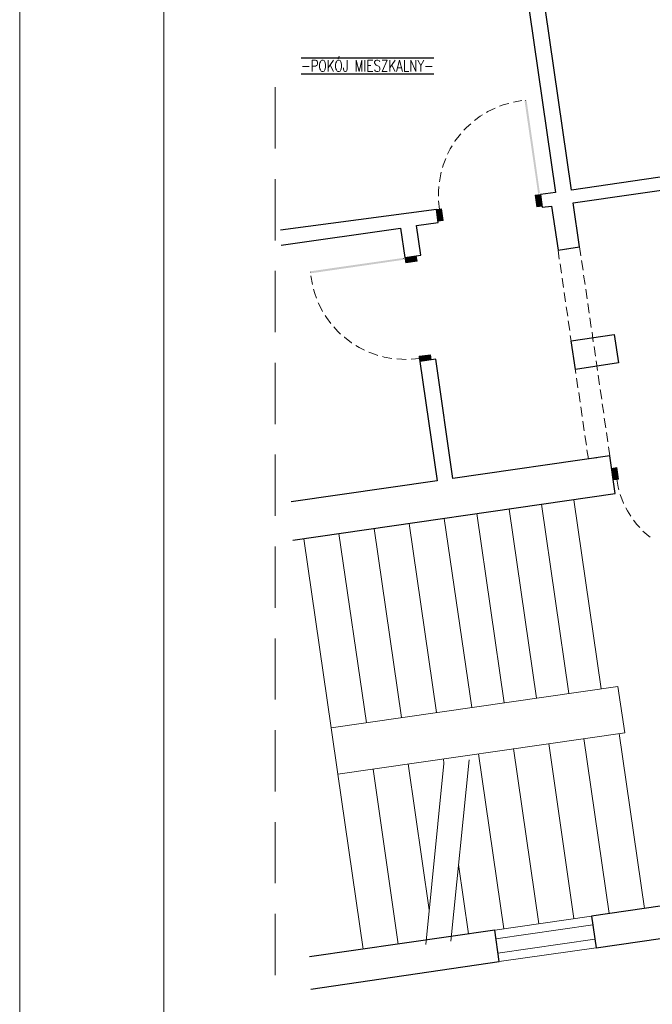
# Model space of a CAD drawing. Header units: millimetres. Extents: x -1147 to 4913, y -2332 to 921.
# Tile 2 of 119: x -1088 to -431, y -1770 to -749. Entities that reach past the tile are written whole.
import ezdxf

# ---------------------------------------------------------------- set-up
doc = ezdxf.new("R2010")
doc.units = ezdxf.units.MM
doc.header["$LTSCALE"] = 0.2
for name, color, linetype in [('A-opis', 7, 'Continuous'), ('A-widok', 41, 'Continuous'), ('A-ściany', 140, 'Continuous'), ('C00-00-00', 7, 'Continuous')]:
    doc.layers.add(name, color=color, linetype=linetype)
doc.styles.add('Arch-Dim', font='romans.shx', dxfattribs={"width": 0.75})

msp = doc.modelspace()

# ---------------------------------------------------------------- hatches: boundary and pattern name
at = {"layer": 'C00-00-00'}
h = msp.add_hatch(color=256, dxfattribs=at)
h.dxf.hatch_style = 2
h.paths.add_polyline_path([(-549.904, -928.677), (-561.809, -832.136), (-563.926, -832.434)])
h = msp.add_hatch(color=256, dxfattribs=at)
h.dxf.hatch_style = 2
h.paths.add_polyline_path([(-563.926, -832.434), (-561.809, -832.136), (-549.904, -928.677)])
h = msp.add_hatch(color=256, dxfattribs=at)
h.dxf.hatch_style = 2
h.paths.add_polyline_path([(-547.992, -928.391), (-549.904, -928.677), (-561.809, -832.136)])
h = msp.add_hatch(color=256, dxfattribs=at)
h.dxf.hatch_style = 2
h.paths.add_polyline_path([(-561.809, -832.136), (-549.904, -928.677), (-547.992, -928.391)])
h = msp.add_hatch(color=256, dxfattribs=at)
h.dxf.hatch_style = 2
h.paths.add_polyline_path([(-547.515, -930.067), (-552.975, -930.708), (-551.223, -942.71)])
h = msp.add_hatch(color=256, dxfattribs=at)
h.dxf.hatch_style = 2
h.paths.add_polyline_path([(-547.515, -930.067), (-551.223, -942.71), (-545.772, -941.856)])
h = msp.add_hatch(color=256, dxfattribs=at)
h.dxf.hatch_style = 2
h.paths.add_polyline_path([(-650.087, -944.781), (-655.334, -945.626), (-653.795, -957.428)])
h = msp.add_hatch(color=256, dxfattribs=at)
h.dxf.hatch_style = 2
h.paths.add_polyline_path([(-650.087, -944.781), (-653.795, -957.428), (-648.336, -956.783)])
h = msp.add_hatch(color=256, dxfattribs=at)
h.dxf.hatch_style = 2
h.paths.add_polyline_path([(-689.755, -995.735), (-689.474, -997.631), (-786.017, -1009.561)])
h = msp.add_hatch(color=256, dxfattribs=at)
h.dxf.hatch_style = 2
h.paths.add_polyline_path([(-786.017, -1009.561), (-689.474, -997.631), (-689.755, -995.735)])
h = msp.add_hatch(color=256, dxfattribs=at)
h.dxf.hatch_style = 2
h.paths.add_polyline_path([(-689.474, -997.631), (-786.017, -1009.561), (-785.728, -1011.665)])
h = msp.add_hatch(color=256, dxfattribs=at)
h.dxf.hatch_style = 2
h.paths.add_polyline_path([(-785.728, -1011.665), (-786.017, -1009.561), (-689.474, -997.631)])
h = msp.add_hatch(color=256, dxfattribs=at)
h.dxf.hatch_style = 2
h.paths.add_polyline_path([(-688.096, -995.242), (-675.419, -998.97), (-676.294, -993.499)])
h = msp.add_hatch(color=256, dxfattribs=at)
h.dxf.hatch_style = 2
h.paths.add_polyline_path([(-688.096, -995.242), (-687.221, -1000.717), (-675.419, -998.97)])
h = msp.add_hatch(color=256, dxfattribs=at)
h.dxf.hatch_style = 2
h.paths.add_polyline_path([(-673.378, -1097.605), (-660.742, -1101.334), (-661.363, -1096.062)])
h = msp.add_hatch(color=256, dxfattribs=at)
h.dxf.hatch_style = 2
h.paths.add_polyline_path([(-673.378, -1097.605), (-672.544, -1103.078), (-660.742, -1101.334)])
h = msp.add_hatch(color=256, dxfattribs=at)
h.dxf.hatch_style = 2
h.paths.add_polyline_path([(-466.388, -1225.071), (-473.591, -1213.923), (-468.14, -1213.065)])
h = msp.add_hatch(color=256, dxfattribs=at)
h.dxf.hatch_style = 2
h.paths.add_polyline_path([(-466.388, -1225.071), (-471.84, -1225.925), (-473.591, -1213.923)])

# ---------------------------------------------------------------- linework, layer by layer
at = {"layer": 'A-widok', "lineweight": 0}
for points in [[(-518.036, -1447.459), (-546.233, -1251.161)], [(-484.339, -1442.502), (-512.773, -1246.422)], [(-618.696, -1461.888), (-647.129, -1265.808)], [(-584.99, -1457.139), (-613.432, -1260.851)], [(-551.497, -1452.194), (-579.931, -1256.115)], [(-691.551, -1472.439), (-719.984, -1276.364)], [(-655.123, -1467.164), (-683.557, -1271.084)], [(-728.019, -1477.721), (-756.452, -1281.641)], [(-731.269, -1712.565), (-757.644, -1531.022), (-764.446, -1482.997), (-792.88, -1286.921)], [(-764.446, -1482.997), (-467.036, -1440.112), (-460.03, -1488.129), (-757.644, -1531.022)], [(-465.931, -1489.005), (-439.564, -1670.336)], [(-538.794, -1499.348), (-512.664, -1680.901)], [(-502.367, -1494.068), (-476.032, -1675.613)], [(-611.689, -1509.905), (-585.518, -1691.457)], [(-575.262, -1504.625), (-549.091, -1686.177)], [(-662.785, -1671.683), (-684.544, -1520.456)], [(-648.117, -1515.181), (-647.512, -1520.028), (-666.449, -1707.843)], [(-621.383, -1516.222), (-640.311, -1704.25)], [(-694.841, -1707.29), (-720.971, -1525.736)], [(-621.987, -1696.734), (-632.284, -1624.913)]]:
    msp.add_lwpolyline(points, dxfattribs=at)
at = {"layer": 'A-ściany'}
for points in [[(-830.071, -645.911), (-577.76, -609.498), (-568.076, -676.263), (-531.725, -927.737), (-547.515, -930.067), (-545.721, -943.128), (-535.823, -941.882), (-529.073, -987.58), (-506.769, -984.354), (-513.478, -938.655), (-386.044, -920.186), (-388.091, -906.922), (-515.281, -925.381), (-551.672, -673.909), (-561.316, -607.142), (-521.98, -601.216), (-525.554, -576.413), (-830.259, -620.619)], [(-816.535, -982.61), (-692.476, -964.702), (-688.096, -995.242), (-671.652, -992.886), (-676.081, -962.136), (-653.532, -958.9), (-655.334, -945.626), (-817.164, -966.96)], [(-804.24, -1288.434), (-469.799, -1240.036), (-475.386, -1200.862), (-638.193, -1224.351), (-656.1, -1100.722), (-672.544, -1103.078), (-654.637, -1226.707), (-805.839, -1248.674)], [(-785.527, -1753.937), (-590.084, -1725.533), (-594.795, -1692.886), (-786.87, -1720.524)]]:
    msp.add_lwpolyline(points, dxfattribs=at)
for points in [[(-515.545, -1081.726), (-470.904, -1075.06), (-466.567, -1104.545), (-510.995, -1111.411)], [(-489.629, -1711.112), (-239.198, -1674.779), (-245.346, -1632.868), (-279.901, -1637.86), (-339.626, -1221.457), (-322.381, -1218.647), (-328.639, -1179.07), (-373.663, -1186.391), (-367.831, -1225.559), (-356.487, -1223.621), (-294.868, -1649.478), (-494.348, -1678.257)]]:
    msp.add_lwpolyline(points, close=True, dxfattribs=at)
at = {"layer": 'C00-00-00', "lineweight": 0}
for points in [[(-1087.618, 638.885), (-1087.618, -2331.503)], [(-822.771, -818.72), (-822.771, -882.221)], [(-589.971, -838.349), (-584.962, -836.666), (-580.345, -835.424)], [(-575.524, -834.17), (-566.665, -832.545)], [(-562.863, -832.392), (-562.872, -832.179)], [(-615.862, -853.161), (-609.86, -848.683), (-607.622, -847.324)], [(-603.465, -844.827), (-601.824, -843.914), (-594.562, -840.228)], [(-626.874, -863.351), (-624.246, -860.491), (-619.74, -856.494)], [(-636.151, -874.95), (-636.159, -874.737), (-630.522, -867.309), (-630.122, -867.08)], [(-643.693, -887.964), (-640.922, -882.555), (-638.924, -879.298)], [(-649.066, -901.947), (-648.302, -899.587), (-645.59, -892.699)], [(-652.281, -916.696), (-650.887, -908.587), (-650.342, -906.87)], [(-822.771, -913.972), (-822.771, -977.468)], [(-653.157, -931.559), (-653.344, -926.903), (-652.698, -921.584)], [(-549.046, -928.642), (-549.055, -928.434)], [(-652.187, -945.5), (-653.157, -936.643)], [(-527.882, -996.854), (-529.073, -987.58), (-520.443, -986.386)], [(-515.4, -985.548), (-506.769, -984.354), (-505.537, -993.622)], [(-689.516, -996.572), (-689.525, -996.36)], [(-504.728, -998.461), (-503.266, -1008.363)], [(-822.771, -1009.223), (-822.771, -1072.719)], [(-785.77, -1010.611), (-785.779, -1010.398)], [(-525.57, -1011.589), (-527.032, -1001.691)], [(-783.993, -1023.247), (-785.617, -1014.416)], [(-523.495, -1026.546), (-524.957, -1016.648)], [(-502.653, -1013.422), (-501.191, -1023.32)], [(-779.614, -1037.477), (-781.494, -1032.468), (-782.735, -1028.068)], [(-500.341, -1028.157), (-499.083, -1038.063)], [(-521.429, -1041.29), (-522.891, -1031.393)], [(-773.331, -1051.204), (-774.257, -1049.547), (-777.906, -1042.28)], [(-519.149, -1056.239), (-520.57, -1046.34)], [(-498.266, -1043.114), (-496.804, -1053.012)], [(-764.973, -1063.58), (-769.47, -1057.616), (-770.831, -1055.341)], [(-517.042, -1070.982), (-518.504, -1061.085)], [(-496.2, -1057.859), (-494.737, -1067.756)], [(-754.787, -1074.608), (-757.676, -1071.973), (-761.673, -1067.262)], [(-743.197, -1083.886), (-743.409, -1083.685), (-750.841, -1078.052), (-751.054, -1077.848)], [(-514.967, -1085.94), (-516.429, -1076.042)], [(-493.879, -1072.806), (-492.662, -1082.714)], [(-729.999, -1091.407), (-735.594, -1088.668), (-738.876, -1086.467)], [(-512.696, -1100.676), (-514.158, -1090.779)], [(-491.813, -1087.551), (-490.351, -1097.448)], [(-716.191, -1096.784), (-718.555, -1096.032), (-725.459, -1093.341)], [(-701.447, -1100.003), (-709.567, -1098.634), (-711.268, -1098.068)], [(-686.592, -1100.888), (-691.26, -1100.866), (-696.558, -1100.441)], [(-672.671, -1099.906), (-681.524, -1100.684)], [(-489.738, -1102.508), (-488.275, -1112.406)], [(-822.771, -1104.47), (-822.771, -1167.971)], [(-510.58, -1115.636), (-512.042, -1105.734)], [(-508.513, -1130.376), (-509.976, -1120.479)], [(-487.671, -1117.253), (-486.209, -1127.15)], [(-485.351, -1132.2), (-483.889, -1142.098)], [(-506.234, -1145.329), (-507.696, -1135.432)], [(-504.167, -1160.074), (-505.629, -1150.177)], [(-483.284, -1146.945), (-481.822, -1156.846)], [(-481.209, -1161.906), (-479.747, -1171.804)], [(-502.051, -1175.03), (-503.514, -1165.132)], [(-499.78, -1189.766), (-501.243, -1179.869)], [(-478.897, -1176.641), (-477.476, -1186.54)], [(-476.822, -1191.598), (-475.386, -1200.862)], [(-822.771, -1199.721), (-822.771, -1263.222)], [(-489.1, -1202.895), (-497.731, -1204.09), (-499.168, -1194.826)], [(-475.386, -1200.862), (-484.262, -1202.066)], [(-468.269, -1225.147), (-466.866, -1233.565), (-465.938, -1236.282)], [(-464.68, -1241.103), (-464.441, -1241.941), (-461.126, -1250.069), (-461.109, -1250.49)], [(-458.805, -1254.848), (-457.206, -1257.96), (-453.83, -1263.543)], [(-450.88, -1267.662), (-447.342, -1272.178), (-444.435, -1275.242)], [(-441.135, -1278.921), (-434.978, -1284.397), (-433.465, -1285.392)], [(-822.771, -1294.972), (-822.771, -1358.469)], [(-822.771, -1390.224), (-822.771, -1453.72)], [(-822.771, -1485.471), (-822.771, -1548.972)], [(-822.771, -1580.722), (-822.771, -1644.219)], [(-822.771, -1675.973), (-822.771, -1739.47)], [(-594.795, -1692.886), (-494.348, -1678.257)], [(-593.579, -1701.737), (-493.124, -1687.316)], [(-591.504, -1716.69), (-491.057, -1702.061)], [(-489.629, -1711.112), (-590.084, -1725.533)]]:
    msp.add_lwpolyline(points, dxfattribs=at)
for points in [[(4876.764, -2295.52), (4876.764, 604.317), (-938.159, 604.317), (-938.159, -2295.52)], [(-552.975, -930.708), (-547.515, -930.067), (-545.772, -941.856), (-551.223, -942.71)], [(-651.55, -945.053), (-655.334, -945.626), (-653.795, -957.428), (-648.336, -956.783), (-650.087, -944.781)], [(-687.221, -1000.717), (-688.096, -995.242), (-676.294, -993.499), (-675.419, -998.97)], [(-673.114, -1099.077), (-672.544, -1103.078), (-660.742, -1101.334), (-661.363, -1096.062), (-673.378, -1097.605)], [(-467.851, -1225.343), (-471.84, -1225.925), (-473.591, -1213.923), (-468.14, -1213.065), (-466.388, -1225.071)]]:
    msp.add_lwpolyline(points, close=True, dxfattribs=at)

# ---------------------------------------------------------------- texts
at = {"layer": 'A-opis', "color": 52, "insert": (-726.937, -796.496), "char_height": 12, "width": 236.47772, "attachment_point": 5, "style": 'Arch-Dim'}
msp.add_mtext('\\pxt4;{\\L\\O-POKÓJ MIESZKALNY-}', dxfattribs=at)

doc.saveas('drawing.dxf')
